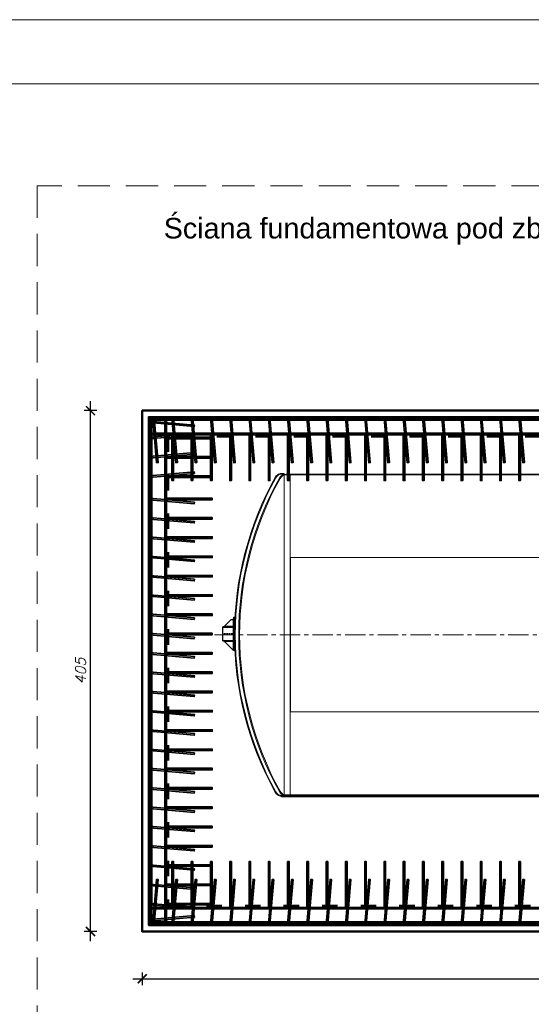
# Model space of a CAD drawing. Header units: millimetres. Extents: x 1814 to 94182, y 11562 to 49454.
# Tile 16 of 143: x 12140 to 12539, y 12281 to 13047. Entities that reach past the tile are written whole.
import ezdxf

# ---------------------------------------------------------------- set-up
doc = ezdxf.new("R2010")
doc.units = ezdxf.units.MM
for name, pattern in [('ACAD_ISO03W100', [30, 12, -18]), ('CENTER', [50.8, 31.75, -6.35, 6.35, -6.35]), ('DASHED', [0.75, 0.5, -0.25]), ('SLD-Linia-ciągła', [0]), ('SLD-Linia-przerywana', [1.905, 1.27, -0.635])]:
    doc.linetypes.add(name, pattern=pattern)
doc.layers.add('NAPISY_MAŁE', color=3, linetype='Continuous')
doc.layers.add('opis', color=50, linetype='Continuous')
doc.layers.add('podkład', color=252, linetype='Continuous', lineweight=9, plot=False)
doc.layers.add('pomoc', color=210, linetype='Continuous', lineweight=9, plot=False)
for name, color, linetype, lineweight in [('ramka', 84, 'Continuous', 15), ('widok 0.35', 22, 'Continuous', 35), ('wymiar', 135, 'Continuous', 9), ('ściany', 7, 'Continuous', 50)]:
    doc.layers.add(name, color=color, linetype=linetype, lineweight=lineweight)
doc.styles.add('Opisowy', font='arial.ttf')
doc.styles.add('WYMIARY', font='simplex.shx', dxfattribs={"oblique": 15})
doc.dimstyles.new('1-50', dxfattribs={"dimscale": 50, "dimtxt": 0.16, "dimasz": 0.2, "dimexe": 0.1, "dimexo": 0.1, "dimgap": 0.075, "dimtad": 1, "dimdec": 1, "dimrnd": 0.1, "dimzin": 9, "dimtxsty": 'WYMIARY', "dimblk": 'ARCHTICK', "dimcen": 0.2, "dimdle": 0.15, "dimadec": 1, "dimazin": 1, "dimtfac": 1, "dimtdec": 1, "dimtix": 1, "dimtmove": 2, "dimatfit": 3, "dimldrblk": 'ARCHTICK', "dimfxl": 0, "dimarcsym": 0})

# ---------------------------------------------------------------- blocks, each defined once
blk = doc.blocks.new('_ARCHTICK')
at = {"color": 0, "linetype": 'ByBlock', "lineweight": -2}
blk.add_solid([(0.398, 0.309), (0.309, 0.398), (-0.309, -0.398), (-0.398, -0.309)], dxfattribs=at)
blk = doc.blocks.new('*D3310')
at = {"layer": 'Defpoints', "color": 0}
for p in [(12235.8, 12337.56), (13465.8, 12337.56), (13465.8, 12300.81)]:
    blk.add_point(p, dxfattribs=at)
at = {"layer": 'wymiar', "color": 0, "lineweight": -2}
for p, q in [((12235.8, 12305.81), (12235.8, 12295.81)), ((13465.8, 12305.81), (13465.8, 12295.81)), ((12228.3, 12300.81), (13473.3, 12300.81))]:
    blk.add_line(p, q, dxfattribs=at)
at = {"layer": 'wymiar', "color": 0, "lineweight": -2, "xscale": 10, "yscale": 10, "zscale": 10, "rotation": 180}
blk.add_blockref('_ARCHTICK', (12235.8, 12300.81), dxfattribs=at)
at = {"layer": 'wymiar', "color": 0, "lineweight": -2, "xscale": 10, "yscale": 10, "zscale": 10}
blk.add_blockref('_ARCHTICK', (13465.8, 12300.81), dxfattribs=at)
at = {"layer": 'wymiar', "color": 0, "insert": (12850.8, 12308.56), "char_height": 8, "attachment_point": 5, "style": 'WYMIARY'}
blk.add_mtext('1230', dxfattribs=at)
blk = doc.blocks.new('*D3311')
at = {"layer": 'Defpoints', "color": 0}
for p in [(12195.48, 12742.56), (12235.8, 12742.56), (12235.8, 12337.56)]:
    blk.add_point(p, dxfattribs=at)
at = {"layer": 'wymiar', "color": 0, "lineweight": -2}
for p, q in [((12195.48, 12330.06), (12195.48, 12750.06)), ((12200.48, 12742.56), (12190.48, 12742.56)), ((12200.48, 12337.56), (12190.48, 12337.56))]:
    blk.add_line(p, q, dxfattribs=at)
at = {"layer": 'wymiar', "color": 0, "lineweight": -2, "xscale": 10, "yscale": 10, "zscale": 10}
for p, rotation in [((12195.48, 12742.56), 90), ((12195.48, 12337.56), 270)]:
    blk.add_blockref('_ARCHTICK', p, dxfattribs=dict(at, rotation=rotation))
at = {"layer": 'wymiar', "color": 0, "insert": (12187.73, 12540.06), "char_height": 8, "attachment_point": 5, "rotation": 90, "style": 'WYMIARY'}
blk.add_mtext('405', dxfattribs=at)
blk = doc.blocks.new('*U3335')
at = {"layer": 'NAPISY_MAŁE', "color": 0}
blk.add_line((0, 600), (0, -600), dxfattribs=at)
blk = doc.blocks.new('*U3336')
at = {"color": 0, "linetype": 'ByBlock', "lineweight": -2}
blk.add_blockref('*U3335', (-10000, 0), dxfattribs=at)
blk = doc.blocks.new('A$C5276d6cf')
at = {"linetype": 'SLD-Linia-ciągła', "lineweight": 18}
h = blk.add_hatch(dxfattribs=at)
h.set_pattern_fill('ANSI32', color=256, scale=50, style=0)
h.set_pattern_definition([(45, (-4286.9, -10035.03), (-336.76, 336.76), []), (45, (-4062.4, -10035.03), (-336.76, 336.76), [])])
edge = h.paths.add_edge_path(flags=0)
edge.add_arc((2704.6, 1274.9), 2500, 180.31402, 183.18044)
edge.add_line((208.5, 1136.2), (200.4, 1136.2))
edge.add_arc((2704.6, 1274.9), 2508, 180.31302, 183.17029, ccw=False)
edge.add_line((196.6, 1261.2), (204.6, 1261.2))
h = blk.add_hatch(dxfattribs=at)
h.set_pattern_fill('ANSI32', color=256, scale=50, angle=90, style=0)
h.set_pattern_definition([(135, (-4286.9, -10035.03), (-336.76, -336.76), []), (135, (-4286.9, -9810.52), (-336.76, -336.76), [])])
h.paths.add_polyline_path([(197.9, 1212.6), (197.9, 1209), (117.9, 1209), (117.9, 1212.6)], flags=0)
for p, q in [((594, 2514), (575.8, 2514)), ((594, 2514), (575.8, 2514)), ((594, 2507), (575.8, 2507)), ((594, 2514), (594, 4)), ((640.5, 2509), (609.4, 2509)), ((640.5, 2502), (609.4, 2502)), ((640.5, 2509), (640.5, 9)), ((10640.5, 2509), (640.5, 2509)), ((10640.5, 2502), (640.5, 2502)), ((10707, 4), (574, 4)), ((574, 4), (574, 0)), ((574, 0), (10707, 0)), ((594, 11), (575.8, 11)), ((594, 4), (575.8, 4)), ((594, 4), (575.8, 4)), ((640.5, 16), (609.4, 16)), ((640.5, 9), (609.4, 9)), ((640.5, 9), (609.4, 9)), ((10640.5, 16), (640.5, 16)), ((10640.5, 9), (640.5, 9))]:
    blk.add_line(p, q)
at = {"linetype": 'SLD-Linia-ciągła', "lineweight": 25}
for p, q in [((126.4, 1323.3), (181.4, 1378.3)), ((181.4, 1378.3), (196.4, 1378.3)), ((196.4, 1386.3), (196.4, 1378.3)), ((196.4, 1378.3), (196.4, 1328.3)), ((199.5, 1396.2), (207.5, 1396.2)), ((117.9, 1323.3), (197.9, 1323.3)), ((117.9, 1323.3), (117.9, 1319.7)), ((117.9, 1319.7), (197.9, 1319.7)), ((117.9, 1212.6), (117.9, 1319.7)), ((191.4, 1323.3), (126.4, 1323.3)), ((196.4, 1328.3), (191.4, 1323.3)), ((197.9, 1323.3), (197.9, 1319.7)), ((196.6, 1271.2), (204.6, 1271.2)), ((204.6, 1261.2), (196.6, 1261.2)), ((197.9, 1212.6), (117.9, 1212.6)), ((117.9, 1212.6), (117.9, 1209)), ((197.9, 1209), (117.9, 1209)), ((196.4, 1139), (126.4, 1209)), ((126.4, 1209), (191.4, 1209)), ((191.4, 1209), (196.4, 1204)), ((196.4, 1204), (196.4, 1139)), ((197.9, 1212.6), (197.9, 1209)), ((208.5, 1136.2), (200.4, 1136.2))]:
    blk.add_line(p, q, dxfattribs=at)
at = {"linetype": 'SLD-Linia-przerywana', "lineweight": 18}
for p, q in [((207.5, 1396.2), (210.9, 1396.2)), ((197.9, 1212.6), (197.9, 1319.7)), ((126.4, 1262.2), (126.4, 1270.2)), ((126.4, 1270.2), (191.4, 1270.2)), ((126.4, 1262.2), (191.4, 1262.2)), ((191.4, 1262.2), (191.4, 1270.2)), ((191.4, 1270.2), (196.4, 1270.2)), ((191.4, 1262.2), (196.4, 1262.2)), ((196.4, 1262.2), (196.4, 1270.2)), ((211.8, 1136.2), (208.5, 1136.2))]:
    blk.add_line(p, q, dxfattribs=at)
at = {"linetype": 'CENTER', "ltscale": 5}
blk.add_line((11641, 1259), (0, 1259), dxfattribs=at)
blk.add_lwpolyline([(10640.5, 659), (640.9, 659), (640.8, 1859), (10640.5, 1859)], close=True)
for centre, radius, start, end in [((2733.6, 1259), 2525.6, 150.77051, 208.90427), ((2733.6, 1259), 2519.7, 151.0203, 208.9797), ((2747.5, 1259), 2507, 150.90168, 209.09832), ((2747.5, 1259), 2500, 150.90168, 209.09832), ((575.8, 2454), 53, 90, 150.90168), ((575.8, 2454), 60, 90, 140.36281), ((609.4, 2449), 60, 90, 150.90168), ((609.4, 2449), 53, 90, 150.90168), ((2724, 1256.5), 2516, 208.96078, 209.28666), ((575.8, 64), 53, 209.09832, 270), ((575.8, 64), 60, 219.63719, 270), ((609.4, 69), 60, 209.09832, 270), ((609.4, 69), 53, 209.09832, 270)]:
    blk.add_arc(centre, radius, start, end)
at = {"linetype": 'SLD-Linia-ciągła', "lineweight": 25}
for radius, start, end in [(2508, 177.22784, 180.08457), (2500, 177.21896, 180.08484), (2508, 180.31302, 183.17029), (2500, 180.31402, 183.18044)]:
    blk.add_arc((2704.6, 1274.9), radius, start, end, dxfattribs=at)
at = {"linetype": 'SLD-Linia-przerywana', "lineweight": 18}
for radius, start, end in [(2504.6, 177.2241, 183.17456), (2496.6, 177.21519, 183.18476)]:
    blk.add_arc((2704.6, 1274.9), radius, start, end, dxfattribs=at)
at = {"linetype": 'SLD-Linia-ciągła', "lineweight": 25}
blk.add_open_spline([(196.6, 1261.2), (196.6, 1261.2), (196.6, 1261.3), (196.6, 1261.9), (196.6, 1263), (196.6, 1264.5), (196.6, 1266.2), (196.6, 1267.9), (196.6, 1269.4), (196.6, 1270.5), (196.6, 1271.1), (196.6, 1271.1), (196.6, 1271.2)], degree=3, knots=[0, 0, 0, 0, 0.072605, 0.179951, 0.287298, 0.394645, 0.501992, 0.60934, 0.716688, 0.824035, 0.931382, 1, 1, 1, 1], dxfattribs=at)
at = {"linetype": 'SLD-Linia-przerywana', "lineweight": 18}
blk.add_open_spline([(204.6, 1271.2), (204.6, 1271.2), (204.6, 1271.2), (204.6, 1271), (204.6, 1270.1), (204.6, 1268.8), (204.6, 1267.3), (204.6, 1265.6), (204.6, 1263.9), (204.6, 1262.5), (204.6, 1261.6), (204.6, 1261.2), (204.6, 1261.2), (204.6, 1261.2)], degree=3, knots=[0, 0, 0, 0, 0.00144, 0.108811, 0.216183, 0.323554, 0.430927, 0.5383, 0.645673, 0.753046, 0.860418, 0.96779, 1, 1, 1, 1], dxfattribs=at)
blk.add_blockref('*U3336', (10640.5, 1259))

msp = doc.modelspace()

# ---------------------------------------------------------------- hatches: boundary and pattern name
at = {"layer": 'widok 0.35'}
h = msp.add_hatch(color=256, dxfattribs=at)
h.dxf.hatch_style = 1
h.paths.add_polyline_path([(12240.802, 12733.858, 1), (12242.002, 12733.858, 1)])
h = msp.add_hatch(color=256, dxfattribs=at)
h.dxf.hatch_style = 1
h.paths.add_polyline_path([(12245.102, 12736.958, 1), (12243.902, 12736.958, 1)])
h = msp.add_hatch(color=256, dxfattribs=at)
h.dxf.hatch_style = 1
h.paths.add_polyline_path([(12260.102, 12736.958, 1), (12258.902, 12736.958, 1)])
h = msp.add_hatch(color=256, dxfattribs=at)
h.dxf.hatch_style = 1
h.paths.add_polyline_path([(12275.102, 12736.958, 1), (12273.902, 12736.958, 1)])
h = msp.add_hatch(color=256, dxfattribs=at)
h.dxf.hatch_style = 1
h.paths.add_polyline_path([(12290.102, 12736.958, 1), (12288.902, 12736.958, 1)])
h = msp.add_hatch(color=256, dxfattribs=at)
h.dxf.hatch_style = 1
h.paths.add_polyline_path([(12305.102, 12736.958, 1), (12303.902, 12736.958, 1)])
h = msp.add_hatch(color=256, dxfattribs=at)
h.dxf.hatch_style = 1
h.paths.add_polyline_path([(12320.102, 12736.958, 1), (12318.902, 12736.958, 1)])
h = msp.add_hatch(color=256, dxfattribs=at)
h.dxf.hatch_style = 1
h.paths.add_polyline_path([(12335.102, 12736.958, 1), (12333.902, 12736.958, 1)])
h = msp.add_hatch(color=256, dxfattribs=at)
h.dxf.hatch_style = 1
h.paths.add_polyline_path([(12350.102, 12736.958, 1), (12348.902, 12736.958, 1)])
h = msp.add_hatch(color=256, dxfattribs=at)
h.dxf.hatch_style = 1
h.paths.add_polyline_path([(12365.102, 12736.958, 1), (12363.902, 12736.958, 1)])
h = msp.add_hatch(color=256, dxfattribs=at)
h.dxf.hatch_style = 1
h.paths.add_polyline_path([(12380.102, 12736.958, 1), (12378.902, 12736.958, 1)])
h = msp.add_hatch(color=256, dxfattribs=at)
h.dxf.hatch_style = 1
h.paths.add_polyline_path([(12395.102, 12736.958, 1), (12393.902, 12736.958, 1)])
h = msp.add_hatch(color=256, dxfattribs=at)
h.dxf.hatch_style = 1
h.paths.add_polyline_path([(12410.102, 12736.958, 1), (12408.902, 12736.958, 1)])
h = msp.add_hatch(color=256, dxfattribs=at)
h.dxf.hatch_style = 1
h.paths.add_polyline_path([(12425.102, 12736.958, 1), (12423.902, 12736.958, 1)])
h = msp.add_hatch(color=256, dxfattribs=at)
h.dxf.hatch_style = 1
h.paths.add_polyline_path([(12440.102, 12736.958, 1), (12438.902, 12736.958, 1)])
h = msp.add_hatch(color=256, dxfattribs=at)
h.dxf.hatch_style = 1
h.paths.add_polyline_path([(12455.102, 12736.958, 1), (12453.902, 12736.958, 1)])
h = msp.add_hatch(color=256, dxfattribs=at)
h.dxf.hatch_style = 1
h.paths.add_polyline_path([(12470.102, 12736.958, 1), (12468.902, 12736.958, 1)])
h = msp.add_hatch(color=256, dxfattribs=at)
h.dxf.hatch_style = 1
h.paths.add_polyline_path([(12485.102, 12736.958, 1), (12483.902, 12736.958, 1)])
h = msp.add_hatch(color=256, dxfattribs=at)
h.dxf.hatch_style = 1
h.paths.add_polyline_path([(12500.102, 12736.958, 1), (12498.902, 12736.958, 1)])
h = msp.add_hatch(color=256, dxfattribs=at)
h.dxf.hatch_style = 1
h.paths.add_polyline_path([(12515.102, 12736.958, 1), (12513.902, 12736.958, 1)])
h = msp.add_hatch(color=256, dxfattribs=at)
h.dxf.hatch_style = 1
h.paths.add_polyline_path([(12530.102, 12736.958, 1), (12528.902, 12736.958, 1)])
h = msp.add_hatch(color=256, dxfattribs=at)
h.dxf.hatch_style = 1
h.paths.add_polyline_path([(12240.802, 12721.258, 1), (12242.002, 12721.258, 1)])
h = msp.add_hatch(color=256, dxfattribs=at)
h.dxf.hatch_style = 1
h.paths.add_polyline_path([(12254.602, 12721.258, 1), (12255.802, 12721.258, 1)])
h = msp.add_hatch(color=256, dxfattribs=at)
h.dxf.hatch_style = 1
h.paths.add_polyline_path([(12260.102, 12723.158, 1), (12258.902, 12723.158, 1)])
h = msp.add_hatch(color=256, dxfattribs=at)
h.dxf.hatch_style = 1
h.paths.add_polyline_path([(12275.102, 12723.158, 1), (12273.902, 12723.158, 1)])
h = msp.add_hatch(color=256, dxfattribs=at)
h.dxf.hatch_style = 1
h.paths.add_polyline_path([(12290.102, 12723.158, 1), (12288.902, 12723.158, 1)])
h = msp.add_hatch(color=256, dxfattribs=at)
h.dxf.hatch_style = 1
h.paths.add_polyline_path([(12305.102, 12723.158, 1), (12303.902, 12723.158, 1)])
h = msp.add_hatch(color=256, dxfattribs=at)
h.dxf.hatch_style = 1
h.paths.add_polyline_path([(12320.102, 12723.158, 1), (12318.902, 12723.158, 1)])
h = msp.add_hatch(color=256, dxfattribs=at)
h.dxf.hatch_style = 1
h.paths.add_polyline_path([(12335.102, 12723.158, 1), (12333.902, 12723.158, 1)])
h = msp.add_hatch(color=256, dxfattribs=at)
h.dxf.hatch_style = 1
h.paths.add_polyline_path([(12350.102, 12723.158, 1), (12348.902, 12723.158, 1)])
h = msp.add_hatch(color=256, dxfattribs=at)
h.dxf.hatch_style = 1
h.paths.add_polyline_path([(12365.102, 12723.158, 1), (12363.902, 12723.158, 1)])
h = msp.add_hatch(color=256, dxfattribs=at)
h.dxf.hatch_style = 1
h.paths.add_polyline_path([(12380.102, 12723.158, 1), (12378.902, 12723.158, 1)])
h = msp.add_hatch(color=256, dxfattribs=at)
h.dxf.hatch_style = 1
h.paths.add_polyline_path([(12395.102, 12723.158, 1), (12393.902, 12723.158, 1)])
h = msp.add_hatch(color=256, dxfattribs=at)
h.dxf.hatch_style = 1
h.paths.add_polyline_path([(12410.102, 12723.158, 1), (12408.902, 12723.158, 1)])
h = msp.add_hatch(color=256, dxfattribs=at)
h.dxf.hatch_style = 1
h.paths.add_polyline_path([(12425.102, 12723.158, 1), (12423.902, 12723.158, 1)])
h = msp.add_hatch(color=256, dxfattribs=at)
h.dxf.hatch_style = 1
h.paths.add_polyline_path([(12440.102, 12723.158, 1), (12438.902, 12723.158, 1)])
h = msp.add_hatch(color=256, dxfattribs=at)
h.dxf.hatch_style = 1
h.paths.add_polyline_path([(12455.102, 12723.158, 1), (12453.902, 12723.158, 1)])
h = msp.add_hatch(color=256, dxfattribs=at)
h.dxf.hatch_style = 1
h.paths.add_polyline_path([(12470.102, 12723.158, 1), (12468.902, 12723.158, 1)])
h = msp.add_hatch(color=256, dxfattribs=at)
h.dxf.hatch_style = 1
h.paths.add_polyline_path([(12485.102, 12723.158, 1), (12483.902, 12723.158, 1)])
h = msp.add_hatch(color=256, dxfattribs=at)
h.dxf.hatch_style = 1
h.paths.add_polyline_path([(12500.102, 12723.158, 1), (12498.902, 12723.158, 1)])
h = msp.add_hatch(color=256, dxfattribs=at)
h.dxf.hatch_style = 1
h.paths.add_polyline_path([(12515.102, 12723.158, 1), (12513.902, 12723.158, 1)])
h = msp.add_hatch(color=256, dxfattribs=at)
h.dxf.hatch_style = 1
h.paths.add_polyline_path([(12530.102, 12723.158, 1), (12528.902, 12723.158, 1)])
h = msp.add_hatch(color=256, dxfattribs=at)
h.dxf.hatch_style = 1
h.paths.add_polyline_path([(12240.802, 12706.258, 1), (12242.002, 12706.258, 1)])
h = msp.add_hatch(color=256, dxfattribs=at)
h.dxf.hatch_style = 1
h.paths.add_polyline_path([(12254.602, 12706.258, 1), (12255.802, 12706.258, 1)])
h = msp.add_hatch(color=256, dxfattribs=at)
h.dxf.hatch_style = 1
h.paths.add_polyline_path([(12240.802, 12691.258, 1), (12242.002, 12691.258, 1)])
h = msp.add_hatch(color=256, dxfattribs=at)
h.dxf.hatch_style = 1
h.paths.add_polyline_path([(12254.602, 12691.258, 1), (12255.802, 12691.258, 1)])
h = msp.add_hatch(color=256, dxfattribs=at)
h.dxf.hatch_style = 1
h.paths.add_polyline_path([(12242.002, 12673.858, 1), (12240.802, 12673.858, 1)])
h = msp.add_hatch(color=256, dxfattribs=at)
h.dxf.hatch_style = 1
h.paths.add_polyline_path([(12255.802, 12673.858, 1), (12254.602, 12673.858, 1)])
h = msp.add_hatch(color=256, dxfattribs=at)
h.dxf.hatch_style = 1
h.paths.add_polyline_path([(12242.002, 12658.858, 1), (12240.802, 12658.858, 1)])
h = msp.add_hatch(color=256, dxfattribs=at)
h.dxf.hatch_style = 1
h.paths.add_polyline_path([(12255.802, 12658.858, 1), (12254.602, 12658.858, 1)])
h = msp.add_hatch(color=256, dxfattribs=at)
h.dxf.hatch_style = 1
h.paths.add_polyline_path([(12242.002, 12643.858, 1), (12240.802, 12643.858, 1)])
h = msp.add_hatch(color=256, dxfattribs=at)
h.dxf.hatch_style = 1
h.paths.add_polyline_path([(12255.802, 12643.858, 1), (12254.602, 12643.858, 1)])
h = msp.add_hatch(color=256, dxfattribs=at)
h.dxf.hatch_style = 1
h.paths.add_polyline_path([(12242.002, 12628.858, 1), (12240.802, 12628.858, 1)])
h = msp.add_hatch(color=256, dxfattribs=at)
h.dxf.hatch_style = 1
h.paths.add_polyline_path([(12255.802, 12628.858, 1), (12254.602, 12628.858, 1)])
h = msp.add_hatch(color=256, dxfattribs=at)
h.dxf.hatch_style = 1
h.paths.add_polyline_path([(12242.002, 12613.858, 1), (12240.802, 12613.858, 1)])
h = msp.add_hatch(color=256, dxfattribs=at)
h.dxf.hatch_style = 1
h.paths.add_polyline_path([(12255.802, 12613.858, 1), (12254.602, 12613.858, 1)])
h = msp.add_hatch(color=256, dxfattribs=at)
h.dxf.hatch_style = 1
h.paths.add_polyline_path([(12242.002, 12598.858, 1), (12240.802, 12598.858, 1)])
h = msp.add_hatch(color=256, dxfattribs=at)
h.dxf.hatch_style = 1
h.paths.add_polyline_path([(12255.802, 12598.858, 1), (12254.602, 12598.858, 1)])
h = msp.add_hatch(color=256, dxfattribs=at)
h.dxf.hatch_style = 1
h.paths.add_polyline_path([(12242.002, 12583.858, 1), (12240.802, 12583.858, 1)])
h = msp.add_hatch(color=256, dxfattribs=at)
h.dxf.hatch_style = 1
h.paths.add_polyline_path([(12255.802, 12583.858, 1), (12254.602, 12583.858, 1)])
h = msp.add_hatch(color=256, dxfattribs=at)
h.dxf.hatch_style = 1
h.paths.add_polyline_path([(12242.002, 12568.858, 1), (12240.802, 12568.858, 1)])
h = msp.add_hatch(color=256, dxfattribs=at)
h.dxf.hatch_style = 1
h.paths.add_polyline_path([(12255.802, 12568.858, 1), (12254.602, 12568.858, 1)])
h = msp.add_hatch(color=256, dxfattribs=at)
h.dxf.hatch_style = 1
h.paths.add_polyline_path([(12242.002, 12553.858, 1), (12240.802, 12553.858, 1)])
h = msp.add_hatch(color=256, dxfattribs=at)
h.dxf.hatch_style = 1
h.paths.add_polyline_path([(12255.802, 12553.858, 1), (12254.602, 12553.858, 1)])
h = msp.add_hatch(color=256, dxfattribs=at)
h.dxf.hatch_style = 1
h.paths.add_polyline_path([(12242.002, 12538.858, 1), (12240.802, 12538.858, 1)])
h = msp.add_hatch(color=256, dxfattribs=at)
h.dxf.hatch_style = 1
h.paths.add_polyline_path([(12255.802, 12538.858, 1), (12254.602, 12538.858, 1)])
h = msp.add_hatch(color=256, dxfattribs=at)
h.dxf.hatch_style = 1
h.paths.add_polyline_path([(12242.002, 12523.858, 1), (12240.802, 12523.858, 1)])
h = msp.add_hatch(color=256, dxfattribs=at)
h.dxf.hatch_style = 1
h.paths.add_polyline_path([(12255.802, 12523.858, 1), (12254.602, 12523.858, 1)])
h = msp.add_hatch(color=256, dxfattribs=at)
h.dxf.hatch_style = 1
h.paths.add_polyline_path([(12242.002, 12508.858, 1), (12240.802, 12508.858, 1)])
h = msp.add_hatch(color=256, dxfattribs=at)
h.dxf.hatch_style = 1
h.paths.add_polyline_path([(12255.802, 12508.858, 1), (12254.602, 12508.858, 1)])
h = msp.add_hatch(color=256, dxfattribs=at)
h.dxf.hatch_style = 1
h.paths.add_polyline_path([(12242.002, 12493.858, 1), (12240.802, 12493.858, 1)])
h = msp.add_hatch(color=256, dxfattribs=at)
h.dxf.hatch_style = 1
h.paths.add_polyline_path([(12255.802, 12493.858, 1), (12254.602, 12493.858, 1)])
h = msp.add_hatch(color=256, dxfattribs=at)
h.dxf.hatch_style = 1
h.paths.add_polyline_path([(12242.002, 12478.858, 1), (12240.802, 12478.858, 1)])
h = msp.add_hatch(color=256, dxfattribs=at)
h.dxf.hatch_style = 1
h.paths.add_polyline_path([(12255.802, 12478.858, 1), (12254.602, 12478.858, 1)])
h = msp.add_hatch(color=256, dxfattribs=at)
h.dxf.hatch_style = 1
h.paths.add_polyline_path([(12242.002, 12463.858, 1), (12240.802, 12463.858, 1)])
h = msp.add_hatch(color=256, dxfattribs=at)
h.dxf.hatch_style = 1
h.paths.add_polyline_path([(12255.802, 12463.858, 1), (12254.602, 12463.858, 1)])
h = msp.add_hatch(color=256, dxfattribs=at)
h.dxf.hatch_style = 1
h.paths.add_polyline_path([(12242.002, 12448.858, 1), (12240.802, 12448.858, 1)])
h = msp.add_hatch(color=256, dxfattribs=at)
h.dxf.hatch_style = 1
h.paths.add_polyline_path([(12255.802, 12448.858, 1), (12254.602, 12448.858, 1)])
h = msp.add_hatch(color=256, dxfattribs=at)
h.dxf.hatch_style = 1
h.paths.add_polyline_path([(12242.002, 12433.858, 1), (12240.802, 12433.858, 1)])
h = msp.add_hatch(color=256, dxfattribs=at)
h.dxf.hatch_style = 1
h.paths.add_polyline_path([(12255.802, 12433.858, 1), (12254.602, 12433.858, 1)])
h = msp.add_hatch(color=256, dxfattribs=at)
h.dxf.hatch_style = 1
h.paths.add_polyline_path([(12242.002, 12418.858, 1), (12240.802, 12418.858, 1)])
h = msp.add_hatch(color=256, dxfattribs=at)
h.dxf.hatch_style = 1
h.paths.add_polyline_path([(12255.802, 12418.858, 1), (12254.602, 12418.858, 1)])
h = msp.add_hatch(color=256, dxfattribs=at)
h.dxf.hatch_style = 1
h.paths.add_polyline_path([(12242.002, 12403.858, 1), (12240.802, 12403.858, 1)])
h = msp.add_hatch(color=256, dxfattribs=at)
h.dxf.hatch_style = 1
h.paths.add_polyline_path([(12255.802, 12403.858, 1), (12254.602, 12403.858, 1)])
h = msp.add_hatch(color=256, dxfattribs=at)
h.dxf.hatch_style = 1
h.paths.add_polyline_path([(12242.002, 12388.858, 1), (12240.802, 12388.858, 1)])
h = msp.add_hatch(color=256, dxfattribs=at)
h.dxf.hatch_style = 1
h.paths.add_polyline_path([(12255.802, 12388.858, 1), (12254.602, 12388.858, 1)])
h = msp.add_hatch(color=256, dxfattribs=at)
h.dxf.hatch_style = 1
h.paths.add_polyline_path([(12242.002, 12373.858, 1), (12240.802, 12373.858, 1)])
h = msp.add_hatch(color=256, dxfattribs=at)
h.dxf.hatch_style = 1
h.paths.add_polyline_path([(12255.802, 12373.858, 1), (12254.602, 12373.858, 1)])
h = msp.add_hatch(color=256, dxfattribs=at)
h.dxf.hatch_style = 1
h.paths.add_polyline_path([(12242.002, 12358.858, 1), (12240.802, 12358.858, 1)])
h = msp.add_hatch(color=256, dxfattribs=at)
h.dxf.hatch_style = 1
h.paths.add_polyline_path([(12255.802, 12358.858, 1), (12254.602, 12358.858, 1)])
h = msp.add_hatch(color=256, dxfattribs=at)
h.dxf.hatch_style = 1
h.paths.add_polyline_path([(12258.902, 12356.958, 1), (12260.102, 12356.958, 1)])
h = msp.add_hatch(color=256, dxfattribs=at)
h.dxf.hatch_style = 1
h.paths.add_polyline_path([(12273.902, 12356.958, 1), (12275.102, 12356.958, 1)])
h = msp.add_hatch(color=256, dxfattribs=at)
h.dxf.hatch_style = 1
h.paths.add_polyline_path([(12288.902, 12356.958, 1), (12290.102, 12356.958, 1)])
h = msp.add_hatch(color=256, dxfattribs=at)
h.dxf.hatch_style = 1
h.paths.add_polyline_path([(12303.902, 12356.958, 1), (12305.102, 12356.958, 1)])
h = msp.add_hatch(color=256, dxfattribs=at)
h.dxf.hatch_style = 1
h.paths.add_polyline_path([(12318.902, 12356.958, 1), (12320.102, 12356.958, 1)])
h = msp.add_hatch(color=256, dxfattribs=at)
h.dxf.hatch_style = 1
h.paths.add_polyline_path([(12333.902, 12356.958, 1), (12335.102, 12356.958, 1)])
h = msp.add_hatch(color=256, dxfattribs=at)
h.dxf.hatch_style = 1
h.paths.add_polyline_path([(12348.902, 12356.958, 1), (12350.102, 12356.958, 1)])
h = msp.add_hatch(color=256, dxfattribs=at)
h.dxf.hatch_style = 1
h.paths.add_polyline_path([(12363.902, 12356.958, 1), (12365.102, 12356.958, 1)])
h = msp.add_hatch(color=256, dxfattribs=at)
h.dxf.hatch_style = 1
h.paths.add_polyline_path([(12378.902, 12356.958, 1), (12380.102, 12356.958, 1)])
h = msp.add_hatch(color=256, dxfattribs=at)
h.dxf.hatch_style = 1
h.paths.add_polyline_path([(12393.902, 12356.958, 1), (12395.102, 12356.958, 1)])
h = msp.add_hatch(color=256, dxfattribs=at)
h.dxf.hatch_style = 1
h.paths.add_polyline_path([(12408.902, 12356.958, 1), (12410.102, 12356.958, 1)])
h = msp.add_hatch(color=256, dxfattribs=at)
h.dxf.hatch_style = 1
h.paths.add_polyline_path([(12423.902, 12356.958, 1), (12425.102, 12356.958, 1)])
h = msp.add_hatch(color=256, dxfattribs=at)
h.dxf.hatch_style = 1
h.paths.add_polyline_path([(12438.902, 12356.958, 1), (12440.102, 12356.958, 1)])
h = msp.add_hatch(color=256, dxfattribs=at)
h.dxf.hatch_style = 1
h.paths.add_polyline_path([(12453.902, 12356.958, 1), (12455.102, 12356.958, 1)])
h = msp.add_hatch(color=256, dxfattribs=at)
h.dxf.hatch_style = 1
h.paths.add_polyline_path([(12468.902, 12356.958, 1), (12470.102, 12356.958, 1)])
h = msp.add_hatch(color=256, dxfattribs=at)
h.dxf.hatch_style = 1
h.paths.add_polyline_path([(12483.902, 12356.958, 1), (12485.102, 12356.958, 1)])
h = msp.add_hatch(color=256, dxfattribs=at)
h.dxf.hatch_style = 1
h.paths.add_polyline_path([(12498.902, 12356.958, 1), (12500.102, 12356.958, 1)])
h = msp.add_hatch(color=256, dxfattribs=at)
h.dxf.hatch_style = 1
h.paths.add_polyline_path([(12513.902, 12356.958, 1), (12515.102, 12356.958, 1)])
h = msp.add_hatch(color=256, dxfattribs=at)
h.dxf.hatch_style = 1
h.paths.add_polyline_path([(12528.902, 12356.958, 1), (12530.102, 12356.958, 1)])
h = msp.add_hatch(color=256, dxfattribs=at)
h.dxf.hatch_style = 1
h.paths.add_polyline_path([(12242.002, 12346.258, 1), (12240.802, 12346.258, 1)])
h = msp.add_hatch(color=256, dxfattribs=at)
h.dxf.hatch_style = 1
h.paths.add_polyline_path([(12243.902, 12343.158, 1), (12245.102, 12343.158, 1)])
h = msp.add_hatch(color=256, dxfattribs=at)
h.dxf.hatch_style = 1
h.paths.add_polyline_path([(12258.902, 12343.158, 1), (12260.102, 12343.158, 1)])
h = msp.add_hatch(color=256, dxfattribs=at)
h.dxf.hatch_style = 1
h.paths.add_polyline_path([(12273.902, 12343.158, 1), (12275.102, 12343.158, 1)])
h = msp.add_hatch(color=256, dxfattribs=at)
h.dxf.hatch_style = 1
h.paths.add_polyline_path([(12288.902, 12343.158, 1), (12290.102, 12343.158, 1)])
h = msp.add_hatch(color=256, dxfattribs=at)
h.dxf.hatch_style = 1
h.paths.add_polyline_path([(12303.902, 12343.158, 1), (12305.102, 12343.158, 1)])
h = msp.add_hatch(color=256, dxfattribs=at)
h.dxf.hatch_style = 1
h.paths.add_polyline_path([(12318.902, 12343.158, 1), (12320.102, 12343.158, 1)])
h = msp.add_hatch(color=256, dxfattribs=at)
h.dxf.hatch_style = 1
h.paths.add_polyline_path([(12333.902, 12343.158, 1), (12335.102, 12343.158, 1)])
h = msp.add_hatch(color=256, dxfattribs=at)
h.dxf.hatch_style = 1
h.paths.add_polyline_path([(12348.902, 12343.158, 1), (12350.102, 12343.158, 1)])
h = msp.add_hatch(color=256, dxfattribs=at)
h.dxf.hatch_style = 1
h.paths.add_polyline_path([(12363.902, 12343.158, 1), (12365.102, 12343.158, 1)])
h = msp.add_hatch(color=256, dxfattribs=at)
h.dxf.hatch_style = 1
h.paths.add_polyline_path([(12378.902, 12343.158, 1), (12380.102, 12343.158, 1)])
h = msp.add_hatch(color=256, dxfattribs=at)
h.dxf.hatch_style = 1
h.paths.add_polyline_path([(12393.902, 12343.158, 1), (12395.102, 12343.158, 1)])
h = msp.add_hatch(color=256, dxfattribs=at)
h.dxf.hatch_style = 1
h.paths.add_polyline_path([(12408.902, 12343.158, 1), (12410.102, 12343.158, 1)])
h = msp.add_hatch(color=256, dxfattribs=at)
h.dxf.hatch_style = 1
h.paths.add_polyline_path([(12423.902, 12343.158, 1), (12425.102, 12343.158, 1)])
h = msp.add_hatch(color=256, dxfattribs=at)
h.dxf.hatch_style = 1
h.paths.add_polyline_path([(12438.902, 12343.158, 1), (12440.102, 12343.158, 1)])
h = msp.add_hatch(color=256, dxfattribs=at)
h.dxf.hatch_style = 1
h.paths.add_polyline_path([(12453.902, 12343.158, 1), (12455.102, 12343.158, 1)])
h = msp.add_hatch(color=256, dxfattribs=at)
h.dxf.hatch_style = 1
h.paths.add_polyline_path([(12468.902, 12343.158, 1), (12470.102, 12343.158, 1)])
h = msp.add_hatch(color=256, dxfattribs=at)
h.dxf.hatch_style = 1
h.paths.add_polyline_path([(12483.902, 12343.158, 1), (12485.102, 12343.158, 1)])
h = msp.add_hatch(color=256, dxfattribs=at)
h.dxf.hatch_style = 1
h.paths.add_polyline_path([(12498.902, 12343.158, 1), (12500.102, 12343.158, 1)])
h = msp.add_hatch(color=256, dxfattribs=at)
h.dxf.hatch_style = 1
h.paths.add_polyline_path([(12513.902, 12343.158, 1), (12515.102, 12343.158, 1)])
h = msp.add_hatch(color=256, dxfattribs=at)
h.dxf.hatch_style = 1
h.paths.add_polyline_path([(12528.902, 12343.158, 1), (12530.102, 12343.158, 1)])

# ---------------------------------------------------------------- linework, layer by layer
at = {"layer": 'pomoc'}
msp.add_lwpolyline([(10996.286, 13046.57), (15496.286, 13046.57), (15496.286, 11561.57), (10996.286, 11561.57)], close=True, dxfattribs=at)
at = {"layer": 'ramka', "linetype": 'Continuous'}
msp.add_line((10996.286, 12996.57), (15446.286, 12996.57), dxfattribs=at)
at = {"layer": 'ramka', "linetype": 'DASHED', "ltscale": 50}
msp.add_lwpolyline([(12154.072, 11989.457), (13748.072, 11989.457), (13748.072, 12917.436), (12154.072, 12917.436)], close=True, dxfattribs=at)
at = {"layer": 'widok 0.35'}
for points in [[(12241.35, 12733.261), (12241.454, 12734.456), (12276.321, 12731.406), (12276.216, 12730.21)], [(12243.202, 12343.758), (12242.002, 12343.758), (12242.002, 12736.358), (12243.202, 12736.358)], [(13459.602, 12735.158), (13459.602, 12736.358), (12242.002, 12736.358), (12242.002, 12735.158)], [(13459.602, 12735.158), (13459.602, 12736.358), (12242.002, 12736.358), (12242.002, 12735.158)], [(12245.1, 12737.011), (12243.904, 12736.906), (12246.955, 12702.039), (12248.15, 12702.144)], [(12254.602, 12343.758), (12253.402, 12343.758), (12253.402, 12736.358), (12254.602, 12736.358)], [(12260.1, 12737.011), (12258.904, 12736.906), (12261.955, 12702.039), (12263.15, 12702.144)], [(12275.1, 12737.011), (12273.904, 12736.906), (12276.955, 12702.039), (12278.15, 12702.144)], [(12290.1, 12737.011), (12288.904, 12736.906), (12291.955, 12702.039), (12293.15, 12702.144)], [(12305.1, 12737.011), (12303.904, 12736.906), (12306.955, 12702.039), (12308.15, 12702.144)], [(12320.1, 12737.011), (12318.904, 12736.906), (12321.955, 12702.039), (12323.15, 12702.144)], [(12335.1, 12737.011), (12333.904, 12736.906), (12336.955, 12702.039), (12338.15, 12702.144)], [(12350.1, 12737.011), (12348.904, 12736.906), (12351.955, 12702.039), (12353.15, 12702.144)], [(12365.1, 12737.011), (12363.904, 12736.906), (12366.955, 12702.039), (12368.15, 12702.144)], [(12380.1, 12737.011), (12378.904, 12736.906), (12381.955, 12702.039), (12383.15, 12702.144)], [(12395.1, 12737.011), (12393.904, 12736.906), (12396.955, 12702.039), (12398.15, 12702.144)], [(12410.1, 12737.011), (12408.904, 12736.906), (12411.955, 12702.039), (12413.15, 12702.144)], [(12425.1, 12737.011), (12423.904, 12736.906), (12426.955, 12702.039), (12428.15, 12702.144)], [(12440.1, 12737.011), (12438.904, 12736.906), (12441.955, 12702.039), (12443.15, 12702.144)], [(12455.1, 12737.011), (12453.904, 12736.906), (12456.955, 12702.039), (12458.15, 12702.144)], [(12470.1, 12737.011), (12468.904, 12736.906), (12471.955, 12702.039), (12473.15, 12702.144)], [(12485.1, 12737.011), (12483.904, 12736.906), (12486.955, 12702.039), (12488.15, 12702.144)], [(12500.1, 12737.011), (12498.904, 12736.906), (12501.955, 12702.039), (12503.15, 12702.144)], [(12515.1, 12737.011), (12513.904, 12736.906), (12516.955, 12702.039), (12518.15, 12702.144)], [(12530.1, 12737.011), (12528.904, 12736.906), (12531.955, 12702.039), (12533.15, 12702.144)], [(12241.35, 12721.856), (12241.454, 12720.661), (12276.321, 12723.711), (12276.216, 12724.907)], [(13459.602, 12723.758), (13459.602, 12724.958), (12242.002, 12724.958), (12242.002, 12723.758)], [(13459.602, 12723.758), (13459.602, 12724.958), (12242.002, 12724.958), (12242.002, 12723.758)], [(12255.202, 12721.858), (12255.202, 12720.658), (12290.202, 12720.658), (12290.202, 12721.858)], [(12260.102, 12723.158), (12258.902, 12723.158), (12258.902, 12688.158), (12260.102, 12688.158)], [(12275.102, 12723.158), (12273.902, 12723.158), (12273.902, 12688.158), (12275.102, 12688.158)], [(12290.102, 12723.158), (12288.902, 12723.158), (12288.902, 12688.158), (12290.102, 12688.158)], [(12305.102, 12723.158), (12303.902, 12723.158), (12303.902, 12688.158), (12305.102, 12688.158)], [(12320.102, 12723.158), (12318.902, 12723.158), (12318.902, 12688.158), (12320.102, 12688.158)], [(12335.102, 12723.158), (12333.902, 12723.158), (12333.902, 12688.158), (12335.102, 12688.158)], [(12350.102, 12723.158), (12348.902, 12723.158), (12348.902, 12688.158), (12350.102, 12688.158)], [(12365.102, 12723.158), (12363.902, 12723.158), (12363.902, 12688.158), (12365.102, 12688.158)], [(12380.102, 12723.158), (12378.902, 12723.158), (12378.902, 12688.158), (12380.102, 12688.158)], [(12395.102, 12723.158), (12393.902, 12723.158), (12393.902, 12688.158), (12395.102, 12688.158)], [(12410.102, 12723.158), (12408.902, 12723.158), (12408.902, 12688.158), (12410.102, 12688.158)], [(12425.102, 12723.158), (12423.902, 12723.158), (12423.902, 12688.158), (12425.102, 12688.158)], [(12440.102, 12723.158), (12438.902, 12723.158), (12438.902, 12688.158), (12440.102, 12688.158)], [(12455.102, 12723.158), (12453.902, 12723.158), (12453.902, 12688.158), (12455.102, 12688.158)], [(12470.102, 12723.158), (12468.902, 12723.158), (12468.902, 12688.158), (12470.102, 12688.158)], [(12485.102, 12723.158), (12483.902, 12723.158), (12483.902, 12688.158), (12485.102, 12688.158)], [(12500.102, 12723.158), (12498.902, 12723.158), (12498.902, 12688.158), (12500.102, 12688.158)], [(12515.102, 12723.158), (12513.902, 12723.158), (12513.902, 12688.158), (12515.102, 12688.158)], [(12530.102, 12723.158), (12528.902, 12723.158), (12528.902, 12688.158), (12530.102, 12688.158)], [(12241.35, 12706.856), (12241.454, 12705.661), (12276.321, 12708.711), (12276.216, 12709.907)], [(12255.202, 12706.858), (12255.202, 12705.658), (12290.202, 12705.658), (12290.202, 12706.858)], [(12241.35, 12691.856), (12241.454, 12690.661), (12276.321, 12693.711), (12276.216, 12694.907)], [(12255.202, 12691.858), (12255.202, 12690.658), (12290.202, 12690.658), (12290.202, 12691.858)], [(12241.35, 12673.261), (12241.454, 12674.456), (12276.321, 12671.406), (12276.216, 12670.21)], [(12255.202, 12673.258), (12255.202, 12674.458), (12290.202, 12674.458), (12290.202, 12673.258)], [(12241.35, 12658.261), (12241.454, 12659.456), (12276.321, 12656.406), (12276.216, 12655.21)], [(12255.202, 12658.258), (12255.202, 12659.458), (12290.202, 12659.458), (12290.202, 12658.258)], [(12241.35, 12643.261), (12241.454, 12644.456), (12276.321, 12641.406), (12276.216, 12640.21)], [(12255.202, 12643.258), (12255.202, 12644.458), (12290.202, 12644.458), (12290.202, 12643.258)], [(12241.35, 12628.261), (12241.454, 12629.456), (12276.321, 12626.406), (12276.216, 12625.21)], [(12255.202, 12628.258), (12255.202, 12629.458), (12290.202, 12629.458), (12290.202, 12628.258)], [(12241.35, 12613.261), (12241.454, 12614.456), (12276.321, 12611.406), (12276.216, 12610.21)], [(12255.202, 12613.258), (12255.202, 12614.458), (12290.202, 12614.458), (12290.202, 12613.258)], [(12241.35, 12598.261), (12241.454, 12599.456), (12276.321, 12596.406), (12276.216, 12595.21)], [(12255.202, 12598.258), (12255.202, 12599.458), (12290.202, 12599.458), (12290.202, 12598.258)], [(12241.35, 12583.261), (12241.454, 12584.456), (12276.321, 12581.406), (12276.216, 12580.21)], [(12255.202, 12583.258), (12255.202, 12584.458), (12290.202, 12584.458), (12290.202, 12583.258)], [(12241.35, 12568.261), (12241.454, 12569.456), (12276.321, 12566.406), (12276.216, 12565.21)], [(12255.202, 12568.258), (12255.202, 12569.458), (12290.202, 12569.458), (12290.202, 12568.258)], [(12241.35, 12553.261), (12241.454, 12554.456), (12276.321, 12551.406), (12276.216, 12550.21)], [(12255.202, 12553.258), (12255.202, 12554.458), (12290.202, 12554.458), (12290.202, 12553.258)], [(12241.35, 12538.261), (12241.454, 12539.456), (12276.321, 12536.406), (12276.216, 12535.21)], [(12255.202, 12538.258), (12255.202, 12539.458), (12290.202, 12539.458), (12290.202, 12538.258)], [(12241.35, 12523.261), (12241.454, 12524.456), (12276.321, 12521.406), (12276.216, 12520.21)], [(12255.202, 12523.258), (12255.202, 12524.458), (12290.202, 12524.458), (12290.202, 12523.258)], [(12241.35, 12508.261), (12241.454, 12509.456), (12276.321, 12506.406), (12276.216, 12505.21)], [(12255.202, 12508.258), (12255.202, 12509.458), (12290.202, 12509.458), (12290.202, 12508.258)], [(12241.35, 12493.261), (12241.454, 12494.456), (12276.321, 12491.406), (12276.216, 12490.21)], [(12255.202, 12493.258), (12255.202, 12494.458), (12290.202, 12494.458), (12290.202, 12493.258)], [(12241.35, 12478.261), (12241.454, 12479.456), (12276.321, 12476.406), (12276.216, 12475.21)], [(12255.202, 12478.258), (12255.202, 12479.458), (12290.202, 12479.458), (12290.202, 12478.258)], [(12241.35, 12463.261), (12241.454, 12464.456), (12276.321, 12461.406), (12276.216, 12460.21)], [(12255.202, 12463.258), (12255.202, 12464.458), (12290.202, 12464.458), (12290.202, 12463.258)], [(12241.35, 12448.261), (12241.454, 12449.456), (12276.321, 12446.406), (12276.216, 12445.21)], [(12255.202, 12448.258), (12255.202, 12449.458), (12290.202, 12449.458), (12290.202, 12448.258)], [(12241.35, 12433.261), (12241.454, 12434.456), (12276.321, 12431.406), (12276.216, 12430.21)], [(12255.202, 12433.258), (12255.202, 12434.458), (12290.202, 12434.458), (12290.202, 12433.258)], [(12241.35, 12418.261), (12241.454, 12419.456), (12276.321, 12416.406), (12276.216, 12415.21)], [(12255.202, 12418.258), (12255.202, 12419.458), (12290.202, 12419.458), (12290.202, 12418.258)], [(12241.35, 12403.261), (12241.454, 12404.456), (12276.321, 12401.406), (12276.216, 12400.21)], [(12255.202, 12403.258), (12255.202, 12404.458), (12290.202, 12404.458), (12290.202, 12403.258)], [(12241.35, 12388.261), (12241.454, 12389.456), (12276.321, 12386.406), (12276.216, 12385.21)], [(12255.202, 12388.258), (12255.202, 12389.458), (12290.202, 12389.458), (12290.202, 12388.258)], [(12260.102, 12356.958), (12258.902, 12356.958), (12258.902, 12391.958), (12260.102, 12391.958)], [(12275.102, 12356.958), (12273.902, 12356.958), (12273.902, 12391.958), (12275.102, 12391.958)], [(12290.102, 12356.958), (12288.902, 12356.958), (12288.902, 12391.958), (12290.102, 12391.958)], [(12305.102, 12356.958), (12303.902, 12356.958), (12303.902, 12391.958), (12305.102, 12391.958)], [(12320.102, 12356.958), (12318.902, 12356.958), (12318.902, 12391.958), (12320.102, 12391.958)], [(12335.102, 12356.958), (12333.902, 12356.958), (12333.902, 12391.958), (12335.102, 12391.958)], [(12350.102, 12356.958), (12348.902, 12356.958), (12348.902, 12391.958), (12350.102, 12391.958)], [(12365.102, 12356.958), (12363.902, 12356.958), (12363.902, 12391.958), (12365.102, 12391.958)], [(12380.102, 12356.958), (12378.902, 12356.958), (12378.902, 12391.958), (12380.102, 12391.958)], [(12395.102, 12356.958), (12393.902, 12356.958), (12393.902, 12391.958), (12395.102, 12391.958)], [(12410.102, 12356.958), (12408.902, 12356.958), (12408.902, 12391.958), (12410.102, 12391.958)], [(12425.102, 12356.958), (12423.902, 12356.958), (12423.902, 12391.958), (12425.102, 12391.958)], [(12440.102, 12356.958), (12438.902, 12356.958), (12438.902, 12391.958), (12440.102, 12391.958)], [(12455.102, 12356.958), (12453.902, 12356.958), (12453.902, 12391.958), (12455.102, 12391.958)], [(12470.102, 12356.958), (12468.902, 12356.958), (12468.902, 12391.958), (12470.102, 12391.958)], [(12485.102, 12356.958), (12483.902, 12356.958), (12483.902, 12391.958), (12485.102, 12391.958)], [(12500.102, 12356.958), (12498.902, 12356.958), (12498.902, 12391.958), (12500.102, 12391.958)], [(12515.102, 12356.958), (12513.902, 12356.958), (12513.902, 12391.958), (12515.102, 12391.958)], [(12530.102, 12356.958), (12528.902, 12356.958), (12528.902, 12391.958), (12530.102, 12391.958)], [(12241.35, 12373.261), (12241.454, 12374.456), (12276.321, 12371.406), (12276.216, 12370.21)], [(12245.1, 12343.106), (12243.904, 12343.211), (12246.955, 12378.078), (12248.15, 12377.973)], [(12255.202, 12373.258), (12255.202, 12374.458), (12290.202, 12374.458), (12290.202, 12373.258)], [(12260.1, 12343.106), (12258.904, 12343.211), (12261.955, 12378.078), (12263.15, 12377.973)], [(12275.1, 12343.106), (12273.904, 12343.211), (12276.955, 12378.078), (12278.15, 12377.973)], [(12290.1, 12343.106), (12288.904, 12343.211), (12291.955, 12378.078), (12293.15, 12377.973)], [(12305.1, 12343.106), (12303.904, 12343.211), (12306.955, 12378.078), (12308.15, 12377.973)], [(12320.1, 12343.106), (12318.904, 12343.211), (12321.955, 12378.078), (12323.15, 12377.973)], [(12335.1, 12343.106), (12333.904, 12343.211), (12336.955, 12378.078), (12338.15, 12377.973)], [(12350.1, 12343.106), (12348.904, 12343.211), (12351.955, 12378.078), (12353.15, 12377.973)], [(12365.1, 12343.106), (12363.904, 12343.211), (12366.955, 12378.078), (12368.15, 12377.973)], [(12380.1, 12343.106), (12378.904, 12343.211), (12381.955, 12378.078), (12383.15, 12377.973)], [(12395.1, 12343.106), (12393.904, 12343.211), (12396.955, 12378.078), (12398.15, 12377.973)], [(12410.1, 12343.106), (12408.904, 12343.211), (12411.955, 12378.078), (12413.15, 12377.973)], [(12425.1, 12343.106), (12423.904, 12343.211), (12426.955, 12378.078), (12428.15, 12377.973)], [(12440.1, 12343.106), (12438.904, 12343.211), (12441.955, 12378.078), (12443.15, 12377.973)], [(12455.1, 12343.106), (12453.904, 12343.211), (12456.955, 12378.078), (12458.15, 12377.973)], [(12470.1, 12343.106), (12468.904, 12343.211), (12471.955, 12378.078), (12473.15, 12377.973)], [(12485.1, 12343.106), (12483.904, 12343.211), (12486.955, 12378.078), (12488.15, 12377.973)], [(12500.1, 12343.106), (12498.904, 12343.211), (12501.955, 12378.078), (12503.15, 12377.973)], [(12515.1, 12343.106), (12513.904, 12343.211), (12516.955, 12378.078), (12518.15, 12377.973)], [(12530.1, 12343.106), (12528.904, 12343.211), (12531.955, 12378.078), (12533.15, 12377.973)], [(12241.35, 12358.261), (12241.454, 12359.456), (12276.321, 12356.406), (12276.216, 12355.21)], [(12255.202, 12358.258), (12255.202, 12359.458), (12290.202, 12359.458), (12290.202, 12358.258)], [(12241.35, 12346.856), (12241.454, 12345.661), (12276.321, 12348.711), (12276.216, 12349.907)], [(13459.602, 12356.358), (13459.602, 12355.158), (12242.002, 12355.158), (12242.002, 12356.358)], [(13459.602, 12344.958), (13459.602, 12343.758), (12242.002, 12343.758), (12242.002, 12344.958)]]:
    msp.add_lwpolyline(points, close=True, dxfattribs=at)
for centre in [(12241.402, 12733.858), (12244.502, 12736.958), (12259.502, 12736.958), (12274.502, 12736.958), (12289.502, 12736.958), (12304.502, 12736.958), (12319.502, 12736.958), (12334.502, 12736.958), (12349.502, 12736.958), (12364.502, 12736.958), (12379.502, 12736.958), (12394.502, 12736.958), (12409.502, 12736.958), (12424.502, 12736.958), (12439.502, 12736.958), (12454.502, 12736.958), (12469.502, 12736.958), (12484.502, 12736.958), (12499.502, 12736.958), (12514.502, 12736.958), (12529.502, 12736.958), (12241.402, 12721.258), (12255.202, 12721.258), (12259.502, 12723.158), (12274.502, 12723.158), (12289.502, 12723.158), (12304.502, 12723.158), (12319.502, 12723.158), (12334.502, 12723.158), (12349.502, 12723.158), (12364.502, 12723.158), (12379.502, 12723.158), (12394.502, 12723.158), (12409.502, 12723.158), (12424.502, 12723.158), (12439.502, 12723.158), (12454.502, 12723.158), (12469.502, 12723.158), (12484.502, 12723.158), (12499.502, 12723.158), (12514.502, 12723.158), (12529.502, 12723.158), (12241.402, 12706.258), (12255.202, 12706.258), (12241.402, 12691.258), (12255.202, 12691.258), (12241.402, 12673.858), (12255.202, 12673.858), (12241.402, 12658.858), (12255.202, 12658.858), (12241.402, 12643.858), (12255.202, 12643.858), (12241.402, 12628.858), (12255.202, 12628.858), (12241.402, 12613.858), (12255.202, 12613.858), (12241.402, 12598.858), (12255.202, 12598.858), (12241.402, 12583.858), (12255.202, 12583.858), (12241.402, 12568.858), (12255.202, 12568.858), (12241.402, 12553.858), (12255.202, 12553.858), (12241.402, 12538.858), (12255.202, 12538.858), (12241.402, 12523.858), (12255.202, 12523.858), (12241.402, 12508.858), (12255.202, 12508.858), (12241.402, 12493.858), (12255.202, 12493.858), (12241.402, 12478.858), (12255.202, 12478.858), (12241.402, 12463.858), (12255.202, 12463.858), (12241.402, 12448.858), (12255.202, 12448.858), (12241.402, 12433.858), (12255.202, 12433.858), (12241.402, 12418.858), (12255.202, 12418.858), (12241.402, 12403.858), (12255.202, 12403.858), (12241.402, 12388.858), (12255.202, 12388.858), (12241.402, 12373.858), (12255.202, 12373.858), (12241.402, 12358.858), (12255.202, 12358.858), (12259.502, 12356.958), (12274.502, 12356.958), (12289.502, 12356.958), (12304.502, 12356.958), (12319.502, 12356.958), (12334.502, 12356.958), (12349.502, 12356.958), (12364.502, 12356.958), (12379.502, 12356.958), (12394.502, 12356.958), (12409.502, 12356.958), (12424.502, 12356.958), (12439.502, 12356.958), (12454.502, 12356.958), (12469.502, 12356.958), (12484.502, 12356.958), (12499.502, 12356.958), (12514.502, 12356.958), (12529.502, 12356.958), (12241.402, 12346.258), (12244.502, 12343.158), (12259.502, 12343.158), (12274.502, 12343.158), (12289.502, 12343.158), (12304.502, 12343.158), (12319.502, 12343.158), (12334.502, 12343.158), (12349.502, 12343.158), (12364.502, 12343.158), (12379.502, 12343.158), (12394.502, 12343.158), (12409.502, 12343.158), (12424.502, 12343.158), (12439.502, 12343.158), (12454.502, 12343.158), (12469.502, 12343.158), (12484.502, 12343.158), (12499.502, 12343.158), (12514.502, 12343.158), (12529.502, 12343.158)]:
    msp.add_circle(centre, 0.6, dxfattribs=at)
at = {"layer": 'ściany'}
for points in [[(13465.802, 12337.558), (13465.802, 12742.558), (12235.802, 12742.558), (12235.802, 12337.558)], [(13460.802, 12342.558), (13460.802, 12737.558), (12240.802, 12737.558), (12240.802, 12342.558)]]:
    msp.add_lwpolyline(points, close=True, dxfattribs=at)
at = {"layer": 'ściany', "linetype": 'ACAD_ISO03W100'}
msp.add_lwpolyline([(13445.802, 12357.558), (13445.802, 12722.558), (12255.802, 12722.558), (12255.802, 12357.558)], close=True, dxfattribs=at)

# ---------------------------------------------------------------- block references
at = {"layer": 'podkład', "xscale": 0.1, "yscale": 0.1, "zscale": 0.1}
msp.add_blockref('A$C5276d6cf', (12286.751, 12442.358), dxfattribs=at)

# ---------------------------------------------------------------- texts
at = {"layer": 'opis', "insert": (12601.53, 12873.718), "char_height": 16, "attachment_point": 5, "style": 'Opisowy'}
msp.add_mtext_dynamic_manual_height_columns('\\A1;Ściana fundamentowa pod zbiornik paliwa 50m{\\H0.7x;\\S3^ ;} - rysunek zbrojeniowy\\Pskala: 1:50', width=733.73966, gutter_width=160, heights=[69.945], dxfattribs=at)

# ---------------------------------------------------------------- dimensions: what is measured, and where the dimension line sits
at = {"layer": 'wymiar'}
dim = msp.add_linear_dim(base=(12195.476, 12742.558), p1=(12235.802, 12337.558), p2=(12235.802, 12742.558), angle=90, dimstyle='1-50', dxfattribs=at)
dim.commit()
dim.dimension.update_dxf_attribs({"geometry": '*D3311', "text_midpoint": (12187.726, 12540.058)})
dim = msp.add_linear_dim(base=(13465.802, 12300.805), p1=(12235.802, 12337.558), p2=(13465.802, 12337.558), dimstyle='1-50', dxfattribs=at)
dim.commit()
dim.dimension.update_dxf_attribs({"geometry": '*D3310', "text_midpoint": (12850.802, 12308.555)})

doc.saveas('drawing.dxf')
